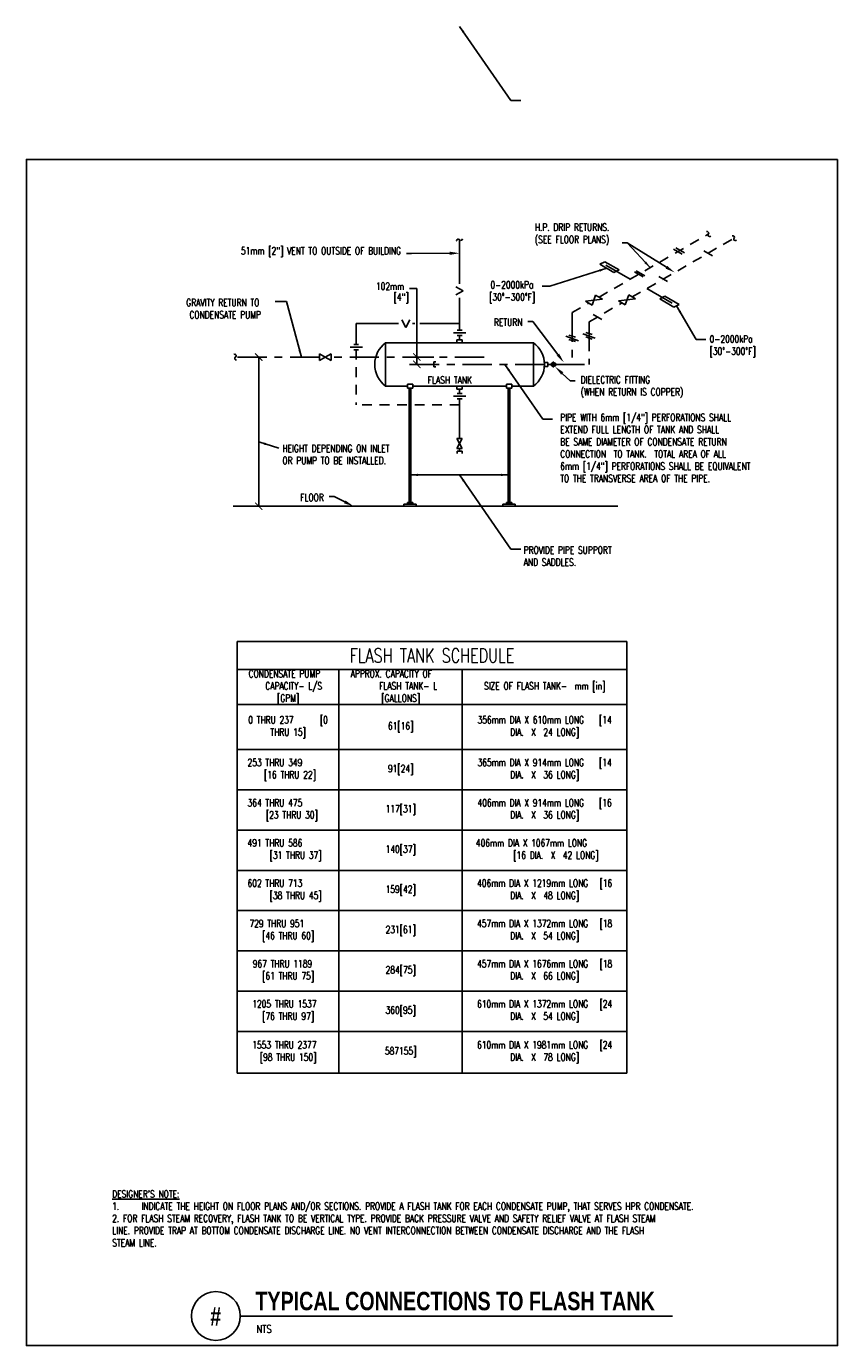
# Model space of a CAD drawing. Header units: feet. Extents: x 6.8 to 17.2, y 2.8 to 19.7.
import ezdxf
from ezdxf import colors
from ezdxf.entities.mleader import LeaderData, LeaderLine
from ezdxf.enums import TextEntityAlignment as Align
from ezdxf.math import Vec2, Vec3

# ---------------------------------------------------------------- set-up
doc = ezdxf.new("R2010")
doc.units = ezdxf.units.FT
doc.header["$MEASUREMENT"] = 0
doc.linetypes.add('CENTER2', pattern=[1.125, 0.75, -0.125, 0.125, -0.125])
doc.linetypes.add('HIDDEN', pattern=[0.375, 0.25, -0.125])
doc.layers.get('0').update_dxf_attribs({"linetype": 'CONTINUOUS'})
doc.layers.add('G-ANNO-NPLT', color=7, linetype='CONTINUOUS', plot=False)
for name, color, linetype in [('M-DETL-DIMS', 2, 'CONTINUOUS'), ('M-DETL-HEVY', 5, 'CONTINUOUS'), ('M-DETL-MEDM', 4, 'CONTINUOUS'), ('M-DETL-TEXT', 2, 'CONTINUOUS')]:
    doc.layers.add(name, color=color, linetype=linetype)
doc.styles.add('BOLD', font='bold.shx', dxfattribs={"width": 0.9})
doc.styles.add('ROMANS', font='romans.shx', dxfattribs={"width": 0.75})
doc.styles.get("Standard").update_dxf_attribs({"font": 'romans.shx', "width": 0.75})
doc.dimstyles.new('VA-Dims', dxfattribs={"dimtxt": 0.09375, "dimasz": 0.09375, "dimexe": 0.09375, "dimexo": 0.03125, "dimgap": 0.02, "dimtad": 1, "dimdec": 5, "dimzin": 0, "dimdsep": 46, "dimlunit": 4, "dimtxsty": 'ROMANS', "dimblk": 'ARCHTICK', "dimcen": 0.09375, "dimclrd": 256, "dimclre": 256, "dimclrt": 256, "dimadec": 0, "dimazin": 0, "dimtfac": 1, "dimtdec": 5, "dimtofl": 0, "dimtmove": 0, "dimatfit": 3, "dimfxl": 1, "dimfrac": 2, "dimtolj": 1, "dimtzin": 0, "dimlwd": -1, "dimlwe": -1, "dimarcsym": 0})

# ---------------------------------------------------------------- blocks, each defined once
blk = doc.blocks.new('*T3')
at = {"layer": 'M-DETL-DIMS', "color": 0, "linetype": 'ByBlock', "lineweight": -2, "transparency": 16777216}
for p, q in [((0, 0), (5, 0)), ((0, 0), (0, -5.534)), ((5, 0), (5, -5.534)), ((0, -0.36), (5, -0.36)), ((1.307, -0.36), (1.307, -5.534)), ((2.889, -0.36), (2.889, -5.534)), ((0, -0.809), (5, -0.809)), ((0, -1.386), (5, -1.386)), ((0, -1.903), (5, -1.903)), ((0, -2.419), (5, -2.419)), ((0, -2.935), (5, -2.935)), ((0, -3.451), (5, -3.451)), ((0, -3.968), (5, -3.968)), ((0, -4.484), (5, -4.484)), ((0, -5), (5, -5)), ((0, -5.534), (5, -5.534))]:
    blk.add_line(p, q, dxfattribs=at)
at = {"layer": 'M-DETL-DIMS', "color": 0, "transparency": 16777216, "attachment_point": 5}
for s, insert, char_height, width in [('FLASH TANK SCHEDULE', (2.5, -0.18), 0.18, 4.88), ('{\\C256;CONDENSATE PUMP       CAPACITY- L/S [GPM]}', (0.654, -0.585), 0.09375, 1.18728), ('APPROX. CAPACITY OF           FLASH TANK- L [GALLONS]', (2.098, -0.585), 0.09375, 1.462), ('SIZE OF FLASH TANK-  mm [in]', (3.945, -0.585), 0.09375, 1.99072), ('0 THRU 237       [0 THRU 15]', (0.654, -1.098), 0.09375, 1.18728), ('356mm DIA X 610mm LONG    [14 DIA.  X  24 LONG]', (3.945, -1.098), 0.09375, 1.99072), ('61[16]', (2.098, -1.098), 0.0938, 1.462), ('253 THRU 349          [16 THRU 22]', (0.654, -1.645), 0.09375, 1.18728), ('{\\H0.52083x;365mm DIA X 914mm LONG    [14 DIA.  X  36 LONG]}  ', (3.945, -1.645), 0.18, 1.99072), ('91[24]', (2.098, -1.645), 0.0938, 1.462), ('364 THRU 475           [23 THRU 30]', (0.654, -2.161), 0.09375, 1.18728), ('{\\H0.52083x;406mm DIA X 914mm LONG    [16 DIA.  X  36 LONG]}  ', (3.945, -2.161), 0.18, 1.99072), ('117[31]', (2.098, -2.161), 0.0938, 1.462), ('491 THRU 586             [31 THRU 37]', (0.654, -2.677), 0.09375, 1.18728), ('140[37]', (2.098, -2.677), 0.0938, 1.462), ('{\\H0.52083x;406mm DIA X 1067mm LONG               [16 DIA.  X  42 LONG]}  ', (3.945, -2.677), 0.18, 1.99072), ('602 THRU 713             [38 THRU 45]', (0.654, -3.193), 0.09375, 1.18728), ('159[42]', (2.098, -3.193), 0.0938, 1.462), ('{\\H0.52083x;406mm DIA X 1219mm LONG   [16 DIA.  X  48 LONG]}  ', (3.945, -3.193), 0.18, 1.99072), ('729 THRU 951       [46 THRU 60]', (0.654, -3.71), 0.09375, 1.18728), ('231[61]', (2.098, -3.71), 0.0938, 1.462), ('{\\H0.52083x;457mm DIA X 1372mm LONG   [18 DIA.  X  54 LONG]}  ', (3.945, -3.71), 0.18, 1.99072), ('967 THRU 1189    [61 THRU 75]', (0.654, -4.226), 0.09375, 1.18728), ('284[75]', (2.098, -4.226), 0.0938, 1.462), ('{\\H0.52083x;457mm DIA X 1676mm LONG   [18 DIA.  X  66 LONG]}  ', (3.945, -4.226), 0.18, 1.99072), ('1205 THRU 1537   [76 THRU 97]', (0.654, -4.742), 0.09375, 1.18728), ('360[95]', (2.098, -4.742), 0.0938, 1.462), ('{\\H0.52083x;610mm DIA X 1372mm LONG   [24 DIA.  X  54 LONG]}  ', (3.945, -4.742), 0.18, 1.99072), ('1553 THRU 2377   [98 THRU 150]', (0.654, -5.267), 0.09375, 1.18728), ('587155]', (2.098, -5.267), 0.0938, 1.462), ('{\\H0.52083x;610mm DIA X 1981mm LONG   [24 DIA.  X  78 LONG]}  ', (3.945, -5.267), 0.18, 1.99072)]:
    blk.add_mtext(s, dxfattribs=dict(at, insert=insert, char_height=char_height, width=width))
blk = doc.blocks.new('_ArchTick')
at = {"color": 0, "linetype": 'ByBlock', "const_width": 0.15}
blk.add_lwpolyline([(-0.5, -0.5), (0.5, 0.5)], dxfattribs=at)

msp = doc.modelspace()

# ---------------------------------------------------------------- linework, layer by layer
at = {"layer": 'G-ANNO-NPLT', "color": 6}
msp.add_lwpolyline([(17.165, 18.024), (6.759, 18.024), (6.759, 2.808), (17.165, 2.808)], close=True, dxfattribs=at)
at = {"layer": 'M-DETL-DIMS', "color": 1, "ltscale": 0.75}
for p, q in [((11.675, 16.37), (11.768, 16.37)), ((11.768, 16.37), (11.768, 15.488)), ((11.985, 15.488), (11.675, 15.488)), ((11.768, 15.394), (11.768, 15.488)), ((11.986, 15.394), (11.675, 15.394))]:
    msp.add_line(p, q, dxfattribs=at)
at = {"layer": 'M-DETL-DIMS', "ltscale": 0.75}
for p, q in [((9.74, 15.488), (9.74, 13.575)), ((9.413, 13.575), (14.345, 13.575)), ((9.756, 13.575), (9.834, 13.575))]:
    msp.add_line(p, q, dxfattribs=at)
at = {"layer": 'M-DETL-HEVY'}
for p, q in [((11.646, 15.09), (11.646, 15.141)), ((11.646, 15.141), (11.715, 15.141)), ((11.646, 15.09), (11.715, 15.09)), ((11.67, 15.09), (11.67, 13.625)), ((11.69, 15.09), (11.69, 13.625)), ((11.715, 15.09), (11.715, 15.141)), ((12.916, 15.09), (12.916, 15.141)), ((12.916, 15.141), (12.985, 15.141)), ((12.916, 15.09), (12.985, 15.09)), ((12.94, 15.09), (12.94, 13.625)), ((12.96, 15.09), (12.96, 13.625)), ((12.985, 15.09), (12.985, 15.141)), ((11.601, 13.603), (11.76, 13.603)), ((11.601, 13.575), (11.601, 13.603)), ((11.646, 13.603), (11.646, 13.625)), ((11.646, 13.625), (11.715, 13.625)), ((11.715, 13.603), (11.715, 13.625)), ((11.76, 13.575), (11.76, 13.603)), ((12.871, 13.603), (13.03, 13.603)), ((12.871, 13.575), (12.871, 13.603)), ((12.916, 13.625), (12.985, 13.625)), ((12.916, 13.603), (12.916, 13.625)), ((12.985, 13.603), (12.985, 13.625)), ((13.03, 13.575), (13.03, 13.603))]:
    msp.add_line(p, q, dxfattribs=at)
for points in [[(11.646, 15.115), (11.367, 15.115), (11.367, 15.672), (13.263, 15.672), (13.263, 15.115), (12.985, 15.115)], [(12.916, 15.115), (11.715, 15.115)]]:
    msp.add_lwpolyline(points, dxfattribs=at)
for centre, start, end in [((11.574, 15.394), 126.5709, 233.4291), ((13.057, 15.394), 306.5709, 53.4291)]:
    msp.add_arc(centre, 0.347, start, end, dxfattribs=at)
at = {"layer": 'M-DETL-MEDM'}
for p, q in [((12.315, 16.428), (12.315, 16.988)), ((15.061, 16.873), (15.172, 16.809)), ((15.088, 16.888), (15.199, 16.824)), ((15.448, 16.853), (15.559, 16.789)), ((14.113, 16.679), (14.181, 16.712)), ((14.113, 16.679), (14.294, 16.575)), ((14.181, 16.712), (14.362, 16.608)), ((14.194, 16.668), (14.506, 16.488)), ((14.294, 16.575), (14.362, 16.608)), ((14.58, 16.595), (14.691, 16.531)), ((14.558, 16.582), (14.669, 16.518)), ((14.871, 16.52), (14.982, 16.456)), ((12.268, 16.391), (12.363, 16.338)), ((12.268, 16.285), (12.363, 16.338)), ((12.315, 15.834), (12.315, 16.249)), ((14.061, 16.283), (14.017, 16.155)), ((14.061, 16.283), (14.15, 16.232)), ((14.486, 16.285), (14.442, 16.157)), ((14.486, 16.285), (14.574, 16.234)), ((14.716, 16.367), (15.043, 16.178)), ((14.883, 16.235), (14.95, 16.268)), ((14.95, 16.268), (15.131, 16.163)), ((14.15, 16.232), (13.929, 16.206)), ((13.929, 16.206), (14.017, 16.155)), ((14.574, 16.234), (14.353, 16.208)), ((14.353, 16.208), (14.442, 16.157)), ((14.883, 16.235), (15.064, 16.13)), ((15.064, 16.13), (15.131, 16.163)), ((10.99, 15.65), (10.99, 15.917)), ((10.99, 15.917), (11.533, 15.917)), ((11.573, 15.965), (11.626, 15.869)), ((11.679, 15.965), (11.626, 15.869)), ((11.714, 15.917), (11.741, 15.917)), ((11.804, 15.917), (12.315, 15.917)), ((14.031, 16.035), (14.142, 15.971)), ((12.237, 15.8), (12.394, 15.8)), ((12.284, 15.834), (12.347, 15.834)), ((12.284, 15.767), (12.347, 15.767)), ((12.315, 15.767), (12.315, 15.711)), ((13.68, 15.755), (13.841, 15.697)), ((13.719, 15.77), (13.802, 15.743)), ((13.895, 15.788), (14.057, 15.729)), ((13.935, 15.803), (14.017, 15.776)), ((13.935, 15.746), (14.017, 15.719)), ((10.911, 15.616), (11.069, 15.616)), ((10.958, 15.65), (11.021, 15.65)), ((10.958, 15.582), (11.021, 15.582)), ((12.281, 15.672), (12.281, 15.711)), ((12.281, 15.711), (12.35, 15.711)), ((12.35, 15.672), (12.35, 15.711)), ((13.719, 15.714), (13.802, 15.687)), ((10.517, 15.53), (10.517, 15.445)), ((10.517, 15.53), (10.593, 15.488)), ((10.517, 15.445), (10.593, 15.488)), ((10.67, 15.53), (10.593, 15.488)), ((10.67, 15.445), (10.593, 15.488)), ((10.67, 15.53), (10.67, 15.445)), ((11.986, 15.426), (12.013, 15.426)), ((11.986, 15.426), (11.986, 15.362)), ((13.403, 15.419), (13.448, 15.419)), ((13.448, 15.369), (13.448, 15.419)), ((13.493, 15.378), (13.493, 15.41)), ((13.493, 15.41), (13.511, 15.41)), ((13.511, 15.365), (13.511, 15.423)), ((13.511, 15.423), (13.526, 15.423)), ((13.526, 15.365), (13.526, 15.423)), ((13.526, 15.41), (13.545, 15.41)), ((13.545, 15.378), (13.545, 15.41)), ((11.986, 15.362), (12.013, 15.362)), ((13.403, 15.369), (13.448, 15.369)), ((13.448, 15.394), (13.493, 15.394)), ((13.493, 15.378), (13.511, 15.378)), ((13.511, 15.365), (13.526, 15.365)), ((13.526, 15.378), (13.545, 15.378)), ((12.281, 15.077), (12.281, 15.115)), ((12.281, 15.077), (12.35, 15.077)), ((12.315, 15.077), (12.315, 15.021)), ((12.35, 15.077), (12.35, 15.115)), ((12.237, 14.987), (12.394, 14.987)), ((12.284, 15.021), (12.347, 15.021)), ((12.284, 14.954), (12.347, 14.954)), ((12.315, 14.954), (12.315, 14.442)), ((12.28, 14.442), (12.351, 14.442)), ((12.28, 14.442), (12.315, 14.378)), ((12.351, 14.442), (12.315, 14.378)), ((12.28, 14.314), (12.315, 14.378)), ((12.28, 14.314), (12.351, 14.314)), ((12.283, 14.281), (12.348, 14.281)), ((12.283, 14.281), (12.283, 14.253)), ((12.351, 14.314), (12.315, 14.378)), ((12.315, 14.314), (12.315, 14.281)), ((12.348, 14.281), (12.348, 14.253))]:
    msp.add_line(p, q, dxfattribs=at)
at = {"layer": 'M-DETL-MEDM', "linetype": 'HIDDEN', "ltscale": 0.5}
for p, q in [((14.106, 16.257), (15.51, 17.068)), ((14.53, 16.259), (15.839, 17.015)), ((13.76, 16.058), (13.973, 16.181)), ((13.976, 15.939), (14.397, 16.183)), ((10.99, 15.582), (10.99, 14.875)), ((12.315, 14.875), (10.99, 14.875))]:
    msp.add_line(p, q, dxfattribs=at)
at = {"layer": 'M-DETL-MEDM', "linetype": 'CENTER2', "ltscale": 0.5}
for p, q in [((13.76, 16.058), (13.76, 15.394)), ((13.976, 15.939), (13.976, 15.394)), ((10.517, 15.488), (9.44, 15.488)), ((12.632, 15.488), (10.67, 15.488)), ((13.404, 15.394), (11.986, 15.394)), ((13.545, 15.394), (13.976, 15.394))]:
    msp.add_line(p, q, dxfattribs=at)
at = {"layer": 'M-DETL-MEDM'}
for points in [[(15.539, 17.041, -1.015746), (15.51, 17.068), (15.51, 17.068, 0.643035), (15.482, 17.098)], [(12.279, 16.974, -1.015746), (12.315, 16.99), (12.315, 16.99, 0.643035), (12.353, 17.006)], [(15.868, 16.988, -1.015746), (15.839, 17.015), (15.839, 17.015, 0.643035), (15.811, 17.045)], [(9.422, 15.523, -1.015746), (9.438, 15.487), (9.438, 15.487, 0.643035), (9.453, 15.449)]]:
    msp.add_lwpolyline(points, format="xyb", dxfattribs=at)
at = {"layer": 'M-DETL-TEXT'}
msp.add_line((9.502, 3.184), (15.047, 3.184), dxfattribs=at)
msp.add_circle((9.19, 3.189), 0.313, dxfattribs=at)

# ---------------------------------------------------------------- block references
msp.add_blockref('*T3', (9.462, 11.839))
at = {"layer": 'M-DETL-DIMS', "ltscale": 0.75, "xscale": 0.09375, "yscale": 0.09375, "zscale": 0.09375}
for p, rotation in [((9.74, 15.488), 90), ((9.74, 13.575), 270)]:
    msp.add_blockref('_ArchTick', p, dxfattribs=dict(at, rotation=rotation))
at = {"layer": 'M-DETL-DIMS', "color": 1, "ltscale": 0.75, "xscale": 0.09375, "yscale": 0.09375, "zscale": 0.09375}
for p, rotation in [((11.768, 15.488), 90), ((11.768, 15.394), 270)]:
    msp.add_blockref('_ArchTick', p, dxfattribs=dict(at, rotation=rotation))

# ---------------------------------------------------------------- texts
at = {"layer": 'M-DETL-DIMS', "ltscale": 0.75, "attachment_point": 1, "style": 'ROMANS'}
for s, insert, char_height, width in [('H.P. DRIP RETURNS.\\P(SEE FLOOR PLANS)', (13.281, 17.2), 0.0938, 2.17634), ('\\pi0.089464;0-2000kPa\\P\\pi0.072723;[30°-300°F]', (12.622, 16.462), 0.09375, 0.67875), ('\\pi0.24188;GRAVITY RETURN TO\\P\\pi0.28208;CONDENSATE PUMP', (8.568, 16.234), 0.0938, 1.29713), ('0-2000kPa\\P[30%%D-300%%DF]', (15.523, 15.767), 0.09375, 0.26517), ('FLASH TANK', (11.907, 15.241), 0.0938, 1.00787), ('\\A1;PIPE WITH 6mm [1/4"] PERFORATIONS SHALL \\PEXTEND FULL LENGTH OF TANK AND SHALL\\PBE SAME DIAMETER OF CONDENSATE RETURN\\PCONNECTION  TO TANK.  TOTAL AREA OF ALL\\P6mm [1/4"] PERFORATIONS SHALL BE EQUIVALENT\\PTO THE TRANSVERSE AREA OF THE PIPE.', (13.607, 14.761), 0.0938, 2.79915), ('H{\\H1x;EIGHT DEPENDING ON INLET OR PUMP TO BE INSTALLED.}', (10.043, 14.364), 0.09375, 1.53857), ('PROVIDE PIPE SUPPORT AND SADDLES.', (13.138, 13.06), 0.0938, 1.29713)]:
    msp.add_mtext(s, dxfattribs=dict(at, insert=insert, char_height=char_height, width=width))
at = {"layer": 'M-DETL-DIMS', "color": 1, "ltscale": 0.75, "char_height": 0.0938, "width": 2.11365, "attachment_point": 1, "style": 'ROMANS'}
for s, insert in [('102mm', (11.243, 16.443)), ('[4"]', (11.47, 16.305))]:
    msp.add_mtext(s, dxfattribs=dict(at, insert=insert))
at = {"layer": 'M-DETL-TEXT', "width": 0.8}
for s, height, style, p in [('TYPICAL CONNECTIONS TO FLASH TANK', 0.23622, 'BOLD', (9.696, 3.262)), ('NTS', 0.0984, 'ROMANS', (9.71, 2.972))]:
    msp.add_text(s, height=height, dxfattribs=dict(at, style=style)).set_placement(p)
at = {"layer": 'M-DETL-TEXT', "style": 'BOLD', "width": 0.8}
msp.add_text('#', height=0.236, dxfattribs=at).set_placement((9.187, 3.182), align=Align.MIDDLE)
at = {"layer": 'M-DETL-TEXT', "color": 1, "insert": (7.86, 4.8), "char_height": 0.09375, "width": 7.70998, "attachment_point": 1, "style": 'ROMANS'}
msp.add_mtext("\\A1;{\\LDESIGNER'S NOTE:\\P\\pi-0.1875,l0.1875;}1. ^IINDICATE THE HEIGHT ON FLOOR PLANS AND/OR SECTIONS. PROVIDE A FLASH TANK FOR EACH CONDENSATE PUMP, THAT SERVES HPR CONDENSATE.\\P\\pt0.1875;2. FOR FLASH STEAM RECOVERY, FLASH TANK TO BE VERTICAL TYPE. PROVIDE BACK PRESSURE VALVE AND SAFETY RELIEF VALVE AT FLASH STEAM LINE. PROVIDE TRAP AT BOTTOM CONDENSATE DISCHARGE LINE. NO VENT INTERCONNECTION BETWEEN CONDENSATE DISCHARGE AND THE FLASH STEAM LINE.", dxfattribs=at)

# ---------------------------------------------------------------- leaders
at = {"layer": 'M-DETL-DIMS', "ltscale": 0.75}
for points in [[(12.315, 19.73), (12.975, 18.779), (13.1, 18.779)], [(14.761, 16.636), (14.465, 16.955)], [(14.204, 16.627), (13.475, 16.397), (13.374, 16.397)], [(10.286, 15.488), (10.097, 16.203), (9.951, 16.203)], [(15.098, 16.147), (15.349, 15.713), (15.475, 15.713)], [(12.897, 15.394), (13.384, 14.691), (13.509, 14.692)], [(9.74, 14.4), (9.999, 14.319)], [(11.69, 13.977), (12.315, 13.977)], [(12.94, 13.977), (12.315, 13.977)], [(12.315, 13.977), (12.975, 13.025), (13.1, 13.026)]]:
    msp.add_leader(points, dimstyle='VA-Dims', override={"dimgap": 0.02, "dimtad": 0}, dxfattribs=at)
ml = msp.add_multileader_mtext('Standard', dxfattribs=at)
ml.set_content('', color=256)
ml.set_leader_properties()
ml.build(insert=Vec2(0, 0))
ml.multileader.update_dxf_attribs({"text_right_attachment_type": 3, "dogleg_length": 0.0625, "arrow_head_size": 0.125})
ctx = ml.context
ctx.base_point, ctx.char_height, ctx.arrow_head_size, ctx.landing_gap_size, ctx.plane_origin = Vec3(14.262, 16.955), 0.18, 0.125, 0.07, Vec3(15.339, 16.506)
ctx.right_attachment, ctx.text_align_type = 3, 2
notes = []
notes.append((ctx, [(0, (1, 1, 0), (14.465, 16.955), (-1, 0), 0.0625, [(0, [(15.075, 16.574)], 0, [])])]))
ctx.mtext.insert, ctx.mtext.alignment, ctx.mtext.flow_direction = Vec3(14.332, 17.045), 3, 5
ml = msp.add_multileader_mtext('Standard', dxfattribs=at)
ml.set_content('51mm [2"] VENT TO OUTSIDE OF BUILDING', color=256)
ml.set_leader_properties()
ml.build(insert=Vec2(0, 0))
ml.multileader.update_dxf_attribs({"text_right_attachment_type": 3, "dogleg_length": 0.0625, "arrow_head_size": 0.125})
ctx = ml.context
ctx.base_point, ctx.char_height, ctx.arrow_head_size, ctx.landing_gap_size, ctx.plane_origin = Vec3(9.144, 16.836), 0.09375, 0.125, 0.07, Vec3(12.315, 16.82)
ctx.right_attachment, ctx.text_align_type = 3, 2
notes.append((ctx, [(0, (1, 1, 0), (11.697, 16.818), (-1, 0), 0.0625, [(0, [(12.315, 16.82)], 0, [])])]))
ctx.mtext.insert, ctx.mtext.alignment, ctx.mtext.flow_direction = Vec3(11.564, 16.898), 3, 5
ml = msp.add_multileader_mtext('Standard', dxfattribs=at)
ml.set_content('RETURN', color=256)
ml.set_leader_properties()
ml.build(insert=Vec2(0, 0))
ml.multileader.update_dxf_attribs({"text_right_attachment_type": 3, "dogleg_length": 0.0625, "arrow_head_size": 0.125})
ctx = ml.context
ctx.base_point, ctx.char_height, ctx.arrow_head_size, ctx.landing_gap_size, ctx.plane_origin = Vec3(12.673, 15.943), 0.0938, 0.125, 0.07, Vec3(13.653, 15.42)
ctx.right_attachment, ctx.text_align_type = 3, 2
notes.append((ctx, [(0, (1, 1, 0), (13.254, 15.943), (-1, 0), 0.0625, [(0, [(13.653, 15.42)], 0, [])])]))
ctx.mtext.insert, ctx.mtext.alignment, ctx.mtext.flow_direction = Vec3(13.121, 15.981), 3, 5
ml = msp.add_multileader_mtext('Standard', dxfattribs=at)
ml.set_content('DIELECTRIC FITTING\\P(WHEN RETURN IS COPPER)', color=256)
ml.set_leader_properties()
ml.build(insert=Vec2(0, 0))
ml.multileader.update_dxf_attribs({"text_right_attachment_type": 3, "dogleg_length": 0.0625, "arrow_head_size": 0.125})
ctx = ml.context
ctx.base_point, ctx.char_height, ctx.arrow_head_size, ctx.landing_gap_size, ctx.plane_origin = Vec3(13.798, 15.183), 0.09375, 0.125, 0.07, Vec3(13.119, 15.311)
ctx.right_attachment = 3
notes.append((ctx, [(0, (1, 1, 0), (13.736, 15.183), (1, 0), 0.0625, [(0, [(13.541, 15.364)], 0, [])])]))
ctx.mtext.insert, ctx.mtext.flow_direction = Vec3(13.868, 15.245), 5
ml = msp.add_multileader_mtext('Standard', dxfattribs=at)
ml.set_content('FLOOR', color=256)
ml.set_leader_properties()
ml.build(insert=Vec2(0, 0))
ml.multileader.update_dxf_attribs({"text_right_attachment_type": 3, "dogleg_length": 0.0625, "arrow_head_size": 0.125})
ctx = ml.context
ctx.base_point, ctx.char_height, ctx.arrow_head_size, ctx.landing_gap_size, ctx.plane_origin = Vec3(10.191, 13.698), 0.0938, 0.125, 0.07, Vec3(10.956, 13.575)
ctx.right_attachment, ctx.text_align_type = 3, 2
notes.append((ctx, [(0, (1, 1, 0), (10.705, 13.698), (-1, 0), 0.0625, [(0, [(10.956, 13.575)], 0, [])])]))
ctx.mtext.insert, ctx.mtext.alignment, ctx.mtext.flow_direction = Vec3(10.573, 13.735), 3, 5
for ctx, leaders in notes:
    for number, flags, end, landing, length, lines in leaders:
        leader = LeaderData()
        leader.index, (leader.has_last_leader_line, leader.has_dogleg_vector, leader.attachment_direction) = number, flags
        leader.last_leader_point, leader.dogleg_vector, leader.dogleg_length = Vec3(end), Vec3(landing), length
        for number, points, colour, breaks in lines:
            line = LeaderLine()
            line.index, line.vertices, line.color, line.breaks = number, Vec3.list(points), colors.encode_raw_color(colour), breaks
            leader.lines.append(line)
        ctx.leaders.append(leader)

doc.saveas('drawing.dxf')
